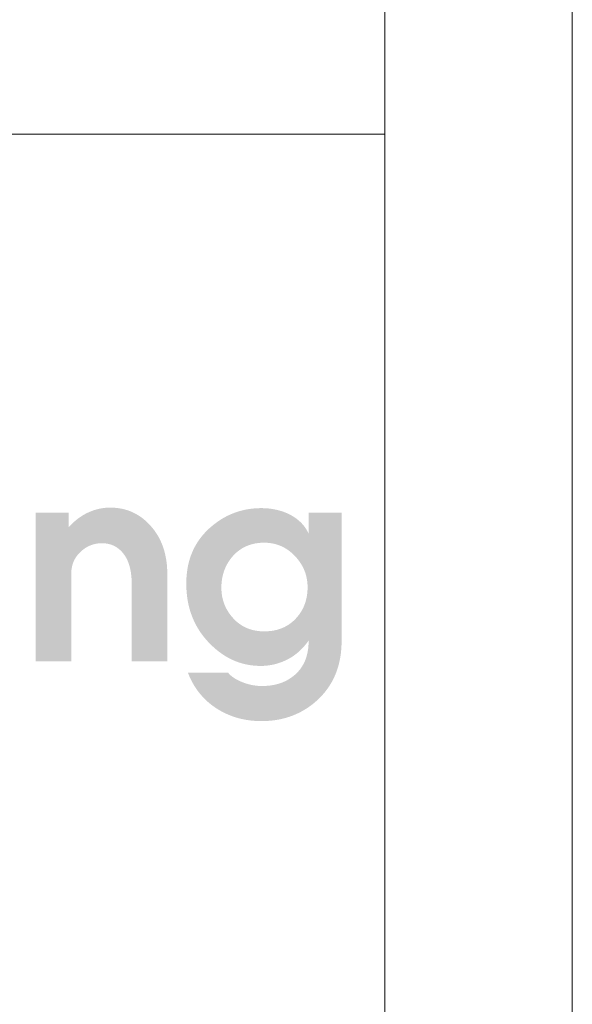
# Model space of a CAD drawing. Header units: millimetres. Extents: x 8949 to 18258, y -1077 to 30686.
# Tile 32 of 89: x 15369 to 15442, y 10925 to 11056. Entities that reach past the tile are written whole.
import ezdxf

# ---------------------------------------------------------------- set-up
doc = ezdxf.new("R2010")
doc.units = ezdxf.units.MM
for name, color, linetype, lineweight in [('0A_OCIEPLENIE', 30, 'Continuous', 9), ('0A_TABELKA', 7, 'Continuous', 0), ('0Z_OPISY', 7, 'Continuous', 9)]:
    doc.layers.add(name, color=color, linetype=linetype, lineweight=lineweight)

# ---------------------------------------------------------------- blocks, each defined once
blk = doc.blocks.new('G$C46E6ED60')
at = {"true_color": 0x142354}
blk.add_hatch(color=179, dxfattribs=at).paths.add_polyline_path([(936.1, 64.16), (952.39, 64.16), (952.39, 56.88), (952.76, 57.28), (953.13, 57.68), (953.5, 58.06), (953.88, 58.44), (954.25, 58.81), (954.64, 59.17), (955.02, 59.53), (955.41, 59.87), (955.8, 60.21), (956.2, 60.53), (956.59, 60.85), (957, 61.16), (957.4, 61.47), (957.81, 61.76), (958.22, 62.04), (958.63, 62.32), (959.05, 62.59), (959.47, 62.85), (959.89, 63.1), (960.32, 63.34), (960.75, 63.58), (961.19, 63.8), (961.62, 64.02), (962.06, 64.23), (962.5, 64.43), (962.95, 64.62), (963.39, 64.8), (963.84, 64.98), (964.29, 65.14), (964.73, 65.3), (965.18, 65.45), (965.64, 65.59), (966.09, 65.72), (966.54, 65.85), (967, 65.96), (967.46, 66.07), (967.92, 66.17), (968.38, 66.25), (968.84, 66.33), (969.3, 66.41), (969.77, 66.47), (970.23, 66.53), (970.7, 66.57), (971.17, 66.61), (971.64, 66.64), (972.11, 66.66), (972.58, 66.67), (973.06, 66.68), (974.02, 66.66), (974.98, 66.62), (975.91, 66.54), (976.84, 66.44), (977.75, 66.3), (978.65, 66.14), (979.54, 65.95), (980.41, 65.72), (981.28, 65.47), (982.12, 65.18), (982.96, 64.87), (983.78, 64.52), (984.59, 64.15), (985.39, 63.75), (986.18, 63.31), (986.95, 62.85), (987.71, 62.36), (988.45, 61.83), (989.19, 61.28), (989.91, 60.7), (990.61, 60.08), (991.31, 59.44), (991.99, 58.77), (992.66, 58.06), (993.36, 57.28), (994.04, 56.48), (994.68, 55.66), (995.29, 54.82), (995.87, 53.95), (996.43, 53.07), (996.95, 52.17), (997.44, 51.25), (997.9, 50.31), (998.34, 49.35), (998.74, 48.37), (999.11, 47.37), (999.46, 46.35), (999.77, 45.31), (1000.06, 44.25), (1000.31, 43.17), (1000.53, 42.07), (1000.73, 40.95), (1000.89, 39.82), (1001.03, 38.66), (1001.13, 37.48), (1001.21, 36.28), (1001.25, 35.06), (1001.27, 33.83), (1001.27, -9.36), (983.65, -9.36), (983.65, 29.19), (983.64, 30.01), (983.61, 30.82), (983.58, 31.6), (983.52, 32.38), (983.45, 33.13), (983.36, 33.87), (983.26, 34.59), (983.15, 35.3), (983.01, 35.99), (982.86, 36.67), (982.7, 37.32), (982.52, 37.97), (982.33, 38.59), (982.12, 39.2), (981.89, 39.8), (981.65, 40.38), (981.39, 40.94), (981.12, 41.48), (980.83, 42.01), (980.52, 42.53), (980.2, 43.03), (979.87, 43.51), (979.52, 43.97), (979.15, 44.42), (978.82, 44.8), (978.47, 45.16), (978.12, 45.51), (977.76, 45.84), (977.4, 46.15), (977.02, 46.45), (976.64, 46.73), (976.25, 47), (975.85, 47.25), (975.45, 47.48), (975.03, 47.7), (974.61, 47.9), (974.18, 48.08), (973.75, 48.25), (973.3, 48.41), (972.85, 48.54), (972.39, 48.66), (971.92, 48.77), (971.45, 48.86), (970.96, 48.93), (970.47, 48.99), (969.97, 49.03), (969.46, 49.05), (968.95, 49.06), (968.44, 49.05), (967.94, 49.03), (967.45, 48.99), (966.96, 48.94), (966.48, 48.87), (966, 48.79), (965.53, 48.69), (965.06, 48.58), (964.59, 48.45), (964.14, 48.31), (963.68, 48.15), (963.24, 47.98), (962.79, 47.8), (962.36, 47.59), (961.93, 47.38), (961.5, 47.15), (961.08, 46.9), (960.66, 46.64), (960.25, 46.36), (959.85, 46.07), (959.45, 45.76), (959.06, 45.44), (958.67, 45.11), (958.28, 44.75), (957.91, 44.39), (957.55, 44.02), (957.21, 43.64), (956.89, 43.25), (956.58, 42.85), (956.28, 42.44), (956.01, 42.02), (955.74, 41.6), (955.5, 41.16), (955.27, 40.72), (955.05, 40.27), (954.86, 39.8), (954.67, 39.33), (954.51, 38.85), (954.35, 38.37), (954.22, 37.87), (954.1, 37.36), (954, 36.85), (953.91, 36.32), (953.84, 35.79), (953.78, 35.25), (953.74, 34.7), (953.72, 34.14), (953.71, 33.57), (953.71, -9.36), (936.1, -9.36)])
h = blk.add_hatch(color=179, dxfattribs=at)
h.paths.add_polyline_path([(1049.22, 5.48), (1050.06, 5.49), (1050.87, 5.53), (1051.68, 5.59), (1052.47, 5.67), (1053.24, 5.77), (1054, 5.9), (1054.75, 6.06), (1055.48, 6.23), (1056.2, 6.43), (1056.9, 6.66), (1057.59, 6.9), (1058.26, 7.17), (1058.92, 7.47), (1059.57, 7.79), (1060.2, 8.13), (1060.82, 8.49), (1061.42, 8.88), (1062.01, 9.29), (1062.59, 9.73), (1063.15, 10.18), (1063.7, 10.67), (1064.23, 11.17), (1064.74, 11.7), (1065.25, 12.25), (1065.69, 12.77), (1066.12, 13.29), (1066.52, 13.83), (1066.91, 14.37), (1067.28, 14.92), (1067.62, 15.48), (1067.95, 16.06), (1068.27, 16.64), (1068.56, 17.23), (1068.83, 17.83), (1069.09, 18.44), (1069.32, 19.06), (1069.54, 19.69), (1069.74, 20.33), (1069.91, 20.98), (1070.07, 21.64), (1070.22, 22.31), (1070.34, 22.99), (1070.44, 23.68), (1070.53, 24.38), (1070.59, 25.08), (1070.64, 25.8), (1070.67, 26.53), (1070.68, 27.26), (1070.67, 28), (1070.63, 28.73), (1070.58, 29.46), (1070.5, 30.17), (1070.4, 30.88), (1070.28, 31.58), (1070.14, 32.26), (1069.98, 32.95), (1069.79, 33.62), (1069.59, 34.29), (1069.36, 34.94), (1069.11, 35.59), (1068.83, 36.23), (1068.54, 36.87), (1068.22, 37.49), (1067.88, 38.11), (1067.52, 38.72), (1067.14, 39.32), (1066.74, 39.91), (1066.31, 40.49), (1065.87, 41.07), (1065.4, 41.64), (1064.91, 42.2), (1064.39, 42.75), (1063.86, 43.28), (1063.33, 43.8), (1062.78, 44.29), (1062.22, 44.76), (1061.66, 45.2), (1061.08, 45.63), (1060.5, 46.03), (1059.91, 46.4), (1059.31, 46.76), (1058.7, 47.09), (1058.08, 47.4), (1057.45, 47.68), (1056.82, 47.95), (1056.17, 48.19), (1055.52, 48.4), (1054.85, 48.6), (1054.18, 48.77), (1053.5, 48.92), (1052.81, 49.04), (1052.11, 49.15), (1051.4, 49.22), (1050.69, 49.28), (1049.96, 49.32), (1049.22, 49.33), (1048.41, 49.32), (1047.62, 49.28), (1046.83, 49.22), (1046.06, 49.14), (1045.3, 49.03), (1044.56, 48.9), (1043.83, 48.74), (1043.11, 48.56), (1042.41, 48.36), (1041.72, 48.13), (1041.04, 47.88), (1040.38, 47.6), (1039.73, 47.3), (1039.09, 46.98), (1038.47, 46.63), (1037.86, 46.26), (1037.26, 45.86), (1036.68, 45.44), (1036.11, 45), (1035.55, 44.53), (1035.01, 44.04), (1034.48, 43.52), (1033.97, 42.98), (1033.46, 42.42), (1033.02, 41.88), (1032.59, 41.33), (1032.19, 40.78), (1031.8, 40.22), (1031.43, 39.64), (1031.08, 39.06), (1030.75, 38.47), (1030.44, 37.87), (1030.15, 37.26), (1029.87, 36.64), (1029.62, 36.01), (1029.38, 35.37), (1029.17, 34.73), (1028.97, 34.07), (1028.79, 33.41), (1028.63, 32.73), (1028.49, 32.05), (1028.36, 31.35), (1028.26, 30.65), (1028.18, 29.94), (1028.11, 29.22), (1028.06, 28.49), (1028.04, 27.75), (1028.03, 27), (1028.04, 26.29), (1028.07, 25.58), (1028.12, 24.88), (1028.19, 24.18), (1028.28, 23.5), (1028.39, 22.82), (1028.53, 22.15), (1028.68, 21.49), (1028.85, 20.83), (1029.05, 20.18), (1029.26, 19.54), (1029.5, 18.91), (1029.75, 18.29), (1030.03, 17.67), (1030.33, 17.06), (1030.64, 16.46), (1030.98, 15.87), (1031.34, 15.28), (1031.72, 14.7), (1032.12, 14.13), (1032.54, 13.57), (1032.98, 13.01), (1033.44, 12.46), (1033.92, 11.92), (1034.41, 11.4), (1034.92, 10.89), (1035.44, 10.41), (1035.98, 9.95), (1036.52, 9.52), (1037.08, 9.1), (1037.65, 8.71), (1038.24, 8.34), (1038.83, 8), (1039.44, 7.67), (1040.06, 7.37), (1040.69, 7.09), (1041.33, 6.83), (1041.99, 6.6), (1042.66, 6.39), (1043.34, 6.2), (1044.03, 6.03), (1044.74, 5.88), (1045.46, 5.76), (1046.18, 5.66), (1046.93, 5.58), (1047.68, 5.53), (1048.45, 5.49)], is_closed=False)
h.paths.add_polyline_path([(1010.67, 29.12), (1010.69, 30.57), (1010.75, 32), (1010.86, 33.4), (1011.01, 34.77), (1011.2, 36.12), (1011.43, 37.45), (1011.7, 38.75), (1012.02, 40.02), (1012.38, 41.28), (1012.78, 42.5), (1013.23, 43.71), (1013.72, 44.89), (1014.25, 46.04), (1014.82, 47.17), (1015.43, 48.28), (1016.09, 49.36), (1016.79, 50.41), (1017.53, 51.44), (1018.31, 52.45), (1019.13, 53.44), (1020, 54.39), (1020.91, 55.33), (1021.86, 56.24), (1022.86, 57.12), (1023.76, 57.88), (1024.67, 58.61), (1025.6, 59.3), (1026.53, 59.96), (1027.48, 60.59), (1028.44, 61.19), (1029.41, 61.75), (1030.4, 62.29), (1031.39, 62.79), (1032.4, 63.25), (1033.42, 63.69), (1034.45, 64.09), (1035.49, 64.46), (1036.55, 64.8), (1037.62, 65.11), (1038.7, 65.38), (1039.79, 65.63), (1040.89, 65.84), (1042.01, 66.01), (1043.13, 66.16), (1044.27, 66.27), (1045.43, 66.35), (1046.59, 66.4), (1047.77, 66.42), (1048.43, 66.41), (1049.08, 66.39), (1049.73, 66.37), (1050.37, 66.33), (1051.01, 66.28), (1051.64, 66.21), (1052.26, 66.14), (1052.88, 66.06), (1053.49, 65.96), (1054.1, 65.85), (1054.7, 65.73), (1055.3, 65.6), (1055.89, 65.46), (1056.48, 65.31), (1057.05, 65.15), (1057.63, 64.97), (1058.19, 64.79), (1058.76, 64.59), (1059.31, 64.38), (1059.86, 64.16), (1060.41, 63.93), (1060.94, 63.69), (1061.48, 63.43), (1062, 63.17), (1062.52, 62.89), (1063.03, 62.61), (1063.52, 62.31), (1064.01, 62.01), (1064.48, 61.69), (1064.94, 61.37), (1065.39, 61.03), (1065.82, 60.69), (1066.25, 60.33), (1066.66, 59.97), (1067.06, 59.6), (1067.45, 59.21), (1067.83, 58.82), (1068.19, 58.41), (1068.55, 58), (1068.89, 57.58), (1069.22, 57.14), (1069.54, 56.7), (1069.85, 56.25), (1070.14, 55.78), (1070.43, 55.31), (1070.7, 54.83), (1070.96, 54.33), (1071.21, 53.83), (1071.21, 64.17), (1087.5, 64.17), (1087.5, 0.72), (1087.48, -0.81), (1087.42, -2.3), (1087.31, -3.78), (1087.16, -5.22), (1086.97, -6.64), (1086.73, -8.04), (1086.46, -9.41), (1086.14, -10.75), (1085.77, -12.07), (1085.37, -13.37), (1084.92, -14.64), (1084.43, -15.88), (1083.89, -17.1), (1083.31, -18.29), (1082.69, -19.46), (1082.03, -20.6), (1081.32, -21.72), (1080.57, -22.81), (1079.78, -23.87), (1078.95, -24.92), (1078.07, -25.93), (1077.15, -26.92), (1076.19, -27.89), (1075.18, -28.83), (1074.23, -29.65), (1073.27, -30.44), (1072.29, -31.19), (1071.3, -31.9), (1070.28, -32.59), (1069.25, -33.23), (1068.21, -33.84), (1067.15, -34.42), (1066.07, -34.96), (1064.97, -35.47), (1063.86, -35.94), (1062.73, -36.38), (1061.59, -36.78), (1060.42, -37.15), (1059.25, -37.48), (1058.05, -37.78), (1056.84, -38.04), (1055.61, -38.27), (1054.37, -38.46), (1053.11, -38.62), (1051.83, -38.74), (1050.54, -38.83), (1049.23, -38.88), (1047.9, -38.9), (1046.89, -38.89), (1045.88, -38.86), (1044.89, -38.81), (1043.91, -38.73), (1042.93, -38.64), (1041.97, -38.53), (1041.01, -38.39), (1040.06, -38.24), (1039.13, -38.06), (1038.2, -37.87), (1037.28, -37.65), (1036.37, -37.42), (1035.47, -37.16), (1034.58, -36.88), (1033.69, -36.58), (1032.82, -36.26), (1031.96, -35.92), (1031.1, -35.56), (1030.26, -35.18), (1029.42, -34.78), (1028.59, -34.36), (1027.78, -33.92), (1026.97, -33.46), (1026.17, -32.97), (1025.32, -32.42), (1024.49, -31.86), (1023.68, -31.28), (1022.89, -30.68), (1022.13, -30.06), (1021.38, -29.42), (1020.65, -28.77), (1019.95, -28.09), (1019.26, -27.4), (1018.6, -26.7), (1017.96, -25.97), (1017.33, -25.23), (1016.73, -24.47), (1016.15, -23.69), (1015.59, -22.89), (1015.05, -22.08), (1014.53, -21.25), (1014.03, -20.4), (1013.55, -19.53), (1013.09, -18.64), (1012.66, -17.74), (1012.24, -16.82), (1011.84, -15.88), (1011.47, -14.92), (1031.33, -14.92), (1031.51, -15.15), (1031.71, -15.37), (1031.91, -15.59), (1032.12, -15.81), (1032.33, -16.02), (1032.56, -16.24), (1032.8, -16.45), (1033.05, -16.65), (1033.3, -16.86), (1033.57, -17.06), (1033.85, -17.26), (1034.13, -17.45), (1034.43, -17.65), (1034.73, -17.84), (1035.04, -18.02), (1035.37, -18.21), (1035.7, -18.39), (1036.04, -18.57), (1036.39, -18.75), (1036.75, -18.92), (1037.12, -19.09), (1037.5, -19.26), (1037.89, -19.43), (1038.29, -19.59), (1038.69, -19.75), (1039.1, -19.91), (1039.5, -20.05), (1039.91, -20.19), (1040.31, -20.32), (1040.72, -20.45), (1041.13, -20.56), (1041.54, -20.68), (1041.95, -20.78), (1042.36, -20.88), (1042.77, -20.97), (1043.18, -21.05), (1043.59, -21.13), (1044, -21.2), (1044.41, -21.27), (1044.83, -21.32), (1045.24, -21.37), (1045.65, -21.42), (1046.07, -21.46), (1046.49, -21.49), (1046.9, -21.51), (1047.32, -21.53), (1047.74, -21.54), (1048.16, -21.54), (1048.94, -21.53), (1049.71, -21.5), (1050.46, -21.46), (1051.21, -21.4), (1051.94, -21.32), (1052.67, -21.23), (1053.38, -21.11), (1054.08, -20.98), (1054.77, -20.83), (1055.45, -20.67), (1056.11, -20.48), (1056.77, -20.28), (1057.42, -20.06), (1058.05, -19.83), (1058.67, -19.58), (1059.29, -19.31), (1059.89, -19.02), (1060.48, -18.71), (1061.06, -18.39), (1061.63, -18.05), (1062.18, -17.69), (1062.73, -17.32), (1063.27, -16.92), (1063.79, -16.51), (1064.4, -16.01), (1064.98, -15.48), (1065.53, -14.94), (1066.06, -14.37), (1066.56, -13.79), (1067.04, -13.19), (1067.49, -12.56), (1067.91, -11.92), (1068.31, -11.26), (1068.69, -10.58), (1069.03, -9.88), (1069.36, -9.16), (1069.65, -8.42), (1069.92, -7.67), (1070.17, -6.89), (1070.39, -6.09), (1070.58, -5.28), (1070.75, -4.44), (1070.89, -3.59), (1071, -2.71), (1071.09, -1.82), (1071.16, -0.91), (1071.2, 0.03), (1071.21, 0.98), (1070.84, 0.46), (1070.47, -0.05), (1070.09, -0.55), (1069.7, -1.03), (1069.31, -1.51), (1068.91, -1.97), (1068.51, -2.43), (1068.09, -2.87), (1067.68, -3.3), (1067.25, -3.72), (1066.82, -4.13), (1066.38, -4.53), (1065.94, -4.92), (1065.48, -5.29), (1065.03, -5.66), (1064.56, -6.02), (1064.09, -6.36), (1063.61, -6.69), (1063.13, -7.02), (1062.64, -7.33), (1062.14, -7.63), (1061.64, -7.92), (1061.13, -8.2), (1060.61, -8.47), (1060.09, -8.72), (1059.57, -8.97), (1059.05, -9.2), (1058.52, -9.43), (1057.99, -9.64), (1057.46, -9.84), (1056.92, -10.03), (1056.39, -10.21), (1055.85, -10.38), (1055.31, -10.54), (1054.76, -10.69), (1054.22, -10.82), (1053.67, -10.95), (1053.12, -11.06), (1052.57, -11.17), (1052.01, -11.26), (1051.46, -11.34), (1050.9, -11.41), (1050.34, -11.47), (1049.77, -11.52), (1049.21, -11.56), (1048.64, -11.59), (1048.07, -11.6), (1047.5, -11.61), (1046.31, -11.59), (1045.14, -11.53), (1043.97, -11.44), (1042.82, -11.3), (1041.68, -11.13), (1040.56, -10.92), (1039.44, -10.67), (1038.34, -10.39), (1037.25, -10.06), (1036.17, -9.7), (1035.11, -9.3), (1034.05, -8.86), (1033.01, -8.38), (1031.98, -7.86), (1030.96, -7.31), (1029.95, -6.72), (1028.96, -6.08), (1027.97, -5.41), (1027, -4.71), (1026.04, -3.96), (1025.1, -3.18), (1024.16, -2.35), (1023.24, -1.49), (1022.33, -0.59), (1021.38, 0.4), (1020.46, 1.42), (1019.59, 2.45), (1018.76, 3.51), (1017.97, 4.59), (1017.22, 5.69), (1016.52, 6.81), (1015.85, 7.96), (1015.22, 9.12), (1014.63, 10.31), (1014.09, 11.51), (1013.58, 12.74), (1013.12, 13.99), (1012.69, 15.26), (1012.31, 16.55), (1011.96, 17.86), (1011.66, 19.2), (1011.39, 20.55), (1011.17, 21.93), (1010.99, 23.32), (1010.85, 24.74), (1010.75, 26.18), (1010.69, 27.64)], is_closed=False)

msp = doc.modelspace()

# ---------------------------------------------------------------- linework, layer by layer
at = {"layer": '0A_TABELKA'}
msp.add_line((15095.7, 11040.54), (15417.45, 11040.54), dxfattribs=at)
msp.add_line((15095.7, 11040.54), (15417.45, 11040.54), dxfattribs=at)
msp.add_line((15095.7, 11040.54), (15417.45, 11040.54), dxfattribs=at)
msp.add_lwpolyline([(15095.7, 11040.54), (15417.45, 11040.54), (15417.45, 10916.87), (15095.7, 10916.87)], close=True, dxfattribs=at)
at = {"layer": '0Z_OPISY'}
for points in [[(12242.45, 10243.48), (15442.45, 10243.48), (15442.45, 12343.48), (12242.45, 12343.48)], [(12267.45, 10268.48), (15417.45, 10268.48), (15417.45, 12318.48), (12267.45, 12318.48)]]:
    msp.add_lwpolyline(points, close=True, dxfattribs=at)

# ---------------------------------------------------------------- block references
at = {"layer": '0A_OCIEPLENIE', "xscale": 0.2695, "yscale": 0.2695, "zscale": 0.2695}
msp.add_blockref('G$C46E6ED60', (15118.61, 10972.81), dxfattribs=at)

doc.saveas('drawing.dxf')
